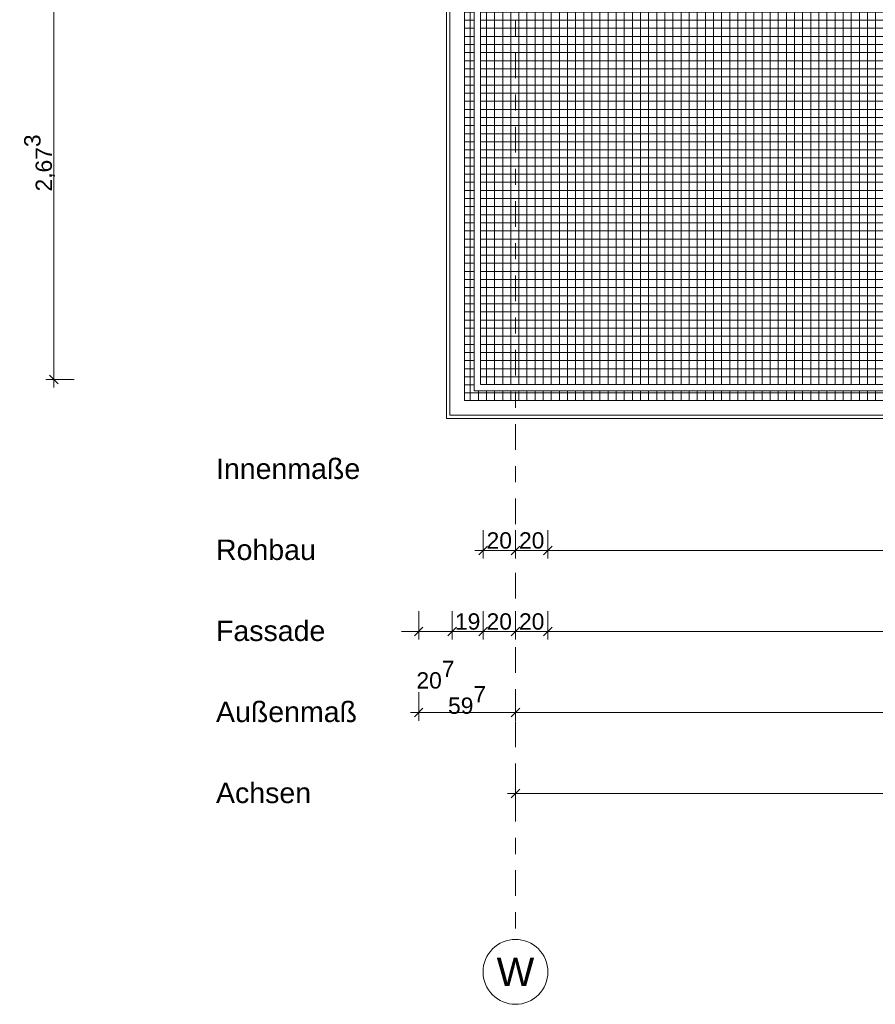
# Model space of a CAD drawing. Header units: metres. Extents: x -180 to 4, y -50 to 6.
# Tile 1 of 256: x -178.48 to -173.2, y -46.57 to -40.5. Entities that reach past the tile are written whole.
import ezdxf

# ---------------------------------------------------------------- set-up
doc = ezdxf.new("R2010")
doc.units = ezdxf.units.M
doc.header["$LTSCALE"] = 0.05
doc.header["$PDMODE"] = 1
doc.header["$PDSIZE"] = -2
doc.linetypes.add('Linienart-53', pattern=[5.291531, 3.175, -1.058062, 0.352704, -0.705764])
doc.layers.get('0').update_dxf_attribs({"lineweight": 25})
for name, color, linetype, lineweight, true_color in [('30 -33 Aussenwände- 7 Fassade_ Elemente', 7, 'Continuous', 9, 0x00aacc), ('30 -34 Innenwände- 6 Elemente', 7, 'Continuous', 9, 0xff6633), ('70 -72 Beschriftung- 1 Beschriftung allgemein', 7, 'Continuous', 9, 0xff6633), ('70 -76 Bemaßung- 2 Allgemein', 7, 'Continuous', 5, 0x6666cc)]:
    doc.layers.add(name, color=color, linetype=linetype, lineweight=lineweight, true_color=true_color)
for name, color, linetype, lineweight in [('60- 61 allgemeine Ausstattung- 4 Terrassen', 7, 'Continuous', 9), ('70 -71 Achsen- 1 Gebäudeachsen', 7, 'Linienart-53', 18), ('Keine', 7, 'Continuous', 9)]:
    doc.layers.add(name, color=color, linetype=linetype, lineweight=lineweight)
doc.styles.add('Arial', font='arial.ttf')
doc.dimstyles.new('k+k 1_50', dxfattribs={"dimtxt": 0.100689, "dimasz": 0.05302, "dimexe": 0.05, "dimexo": 0.15, "dimgap": 0.01, "dimtad": 1, "dimdec": 3, "dimtxsty": 'Arial', "dimblk": 'VW_SLASH', "dimblk1": 'VW_SLASH', "dimblk2": 'VW_SLASH', "dimcen": 0, "dimdle": 0.05, "dimadec": 3, "dimazin": 0, "dimtfac": 0.75, "dimtdec": 3, "dimtix": 1, "dimtmove": 0, "dimatfit": 0, "dimldrblk": 'VW_SLASH-1', "dimfxl": 0.125, "dimfxlon": 1, "dimfrac": 2, "dimtolj": 1, "dimarcsym": 0})

# ---------------------------------------------------------------- blocks, each defined once
blk = doc.blocks.new('Gruppe-7669')
at = {"color": 255}
blk.add_wipeout([(-175.826, -39.867), (-175.826, -42.937), (-172.846, -42.937), (-172.846, -42.847), (-175.736, -42.847), (-175.736, -39.867)], dxfattribs=at).dxf.layer = '30 -34 Innenwände- 6 Elemente'
at = {"layer": '30 -34 Innenwände- 6 Elemente', "flags": 128}
blk.add_lwpolyline([(-175.826, -39.867), (-175.826, -42.937), (-172.846, -42.937), (-172.846, -42.847), (-175.736, -42.847), (-175.736, -39.867)], close=True, dxfattribs=at)
blk = doc.blocks.new('Gruppe-7670')
at = {"color": 255}
blk.add_wipeout([(-175.676, -39.867), (-175.676, -42.787), (-172.846, -42.787), (-172.846, -42.747), (-175.636, -42.747), (-175.636, -39.867)], dxfattribs=at).dxf.layer = '30 -34 Innenwände- 6 Elemente'
at = {"layer": '30 -34 Innenwände- 6 Elemente', "flags": 128}
blk.add_lwpolyline([(-175.676, -39.867), (-175.676, -42.787), (-172.846, -42.787), (-172.846, -42.747), (-175.636, -42.747), (-175.636, -39.867)], close=True, dxfattribs=at)
blk = doc.blocks.new('Gruppe-7671')
at = {"layer": '30 -34 Innenwände- 6 Elemente', "color": 7, "transparency": 33554687}
blk.add_blockref('Gruppe-7669', (0, 0), dxfattribs=at)
blk.add_blockref('Gruppe-7670', (0, 0), dxfattribs=at)
blk = doc.blocks.new('Gruppe-7672')
at = {"layer": '30 -34 Innenwände- 6 Elemente', "color": 7, "transparency": 33554687}
blk.add_blockref('Gruppe-7671', (0, 0), dxfattribs=at)
at = {"layer": '30 -34 Innenwände- 6 Elemente', "color": 0, "flags": 1}
for tag in ['IFC_UUID', 'instanceID']:
    blk.add_attdef(tag, (-175.826, -42.937), '', height=0.00018, dxfattribs=at)
blk = doc.blocks.new('Gruppe-7859')
at = {"layer": '60- 61 allgemeine Ausstattung- 4 Terrassen', "linetype": 'Continuous', "lineweight": 9, "transparency": 33554534}
h = blk.add_hatch(dxfattribs=at)
h.set_pattern_fill('Betonfertigteil  SRF', color=252, style=0, pattern_type=2)
h.set_pattern_definition([(0, (0, 0), (3e-18, 0.05), []), (90, (0, 0), (0.05, 0), [])])
h.paths.add_polyline_path([(-172.846, -40.247), (-173.136, -40.247), (-173.136, -39.717), (-175.736, -39.717), (-175.736, -42.847), (-172.846, -42.847)])
at = {"layer": '60- 61 allgemeine Ausstattung- 4 Terrassen', "color": 252, "linetype": 'Continuous', "true_color": 0x888888, "flags": 128}
blk.add_lwpolyline([(-172.846, -40.247), (-173.136, -40.247), (-173.136, -39.717), (-175.736, -39.717), (-175.736, -42.847), (-172.846, -42.847)], close=True, dxfattribs=at)
blk = doc.blocks.new('_OG3_2D (2D)')
at = {"layer": '30 -33 Aussenwände- 7 Fassade_ Elemente', "flags": 128}
blk.add_lwpolyline([(-160.61099996, -39.83704198), (-173.02599996, -39.83704198), (-173.02599996, -40.13704198), (-172.81099996, -40.13704198), (-172.81099996, -42.95704198), (-175.84599996, -42.95704198), (-175.84599996, -39.86704198)], dxfattribs=at)
at = {"layer": '30 -34 Innenwände- 6 Elemente'}
blk.add_blockref('Gruppe-7672', (0, 0), dxfattribs=at)
at = {"layer": '70 -72 Beschriftung- 1 Beschriftung allgemein', "color": 7}
blk.add_blockref('Gruppe-7859', (0, 0), dxfattribs=at)
blk = doc.blocks.new('Gruppe-9172')
at = {"layer": '70 -72 Beschriftung- 1 Beschriftung allgemein', "transparency": 33554687, "char_height": 0.12586, "attachment_point": 1, "line_spacing_factor": 0.970891, "style": 'Arial'}
for s, insert in [('Innenmaße', (-177.268, -43.2046)), ('Rohbau', (-177.268, -43.7046)), ('Fassade', (-177.268, -44.2046)), ('Außenmaß', (-177.268, -44.7046)), ('Achsen', (-177.268, -45.2046))]:
    blk.add_mtext(s, dxfattribs=dict(at, insert=insert))
blk = doc.blocks.new('Gruppe-9702')
at = {"color": 255}
blk.add_wipeout([(-175.826, -39.867), (-175.826, -42.937), (-172.846, -42.937), (-172.846, -42.847), (-175.736, -42.847), (-175.736, -39.867)], dxfattribs=at).dxf.layer = '30 -34 Innenwände- 6 Elemente'
at = {"layer": '30 -34 Innenwände- 6 Elemente', "flags": 128}
blk.add_lwpolyline([(-175.826, -39.867), (-175.826, -42.937), (-172.846, -42.937), (-172.846, -42.847), (-175.736, -42.847), (-175.736, -39.867)], close=True, dxfattribs=at)
blk = doc.blocks.new('Gruppe-9703')
at = {"color": 255}
blk.add_wipeout([(-175.676, -39.867), (-175.676, -42.787), (-172.846, -42.787), (-172.846, -42.747), (-175.636, -42.747), (-175.636, -39.867)], dxfattribs=at).dxf.layer = '30 -34 Innenwände- 6 Elemente'
at = {"layer": '30 -34 Innenwände- 6 Elemente', "flags": 128}
blk.add_lwpolyline([(-175.676, -39.867), (-175.676, -42.787), (-172.846, -42.787), (-172.846, -42.747), (-175.636, -42.747), (-175.636, -39.867)], close=True, dxfattribs=at)
blk = doc.blocks.new('Gruppe-9704')
at = {"layer": '30 -34 Innenwände- 6 Elemente', "color": 7, "transparency": 33554687}
blk.add_blockref('Gruppe-9702', (0, 0), dxfattribs=at)
blk.add_blockref('Gruppe-9703', (0, 0), dxfattribs=at)
blk = doc.blocks.new('Gruppe-9705')
at = {"layer": '30 -34 Innenwände- 6 Elemente', "color": 7, "transparency": 33554687}
blk.add_blockref('Gruppe-9704', (0, 0), dxfattribs=at)
at = {"layer": '30 -34 Innenwände- 6 Elemente', "color": 0, "flags": 1}
for tag in ['IFC_UUID', 'instanceID']:
    blk.add_attdef(tag, (-175.826, -42.937), '', height=0.00018, dxfattribs=at)
blk = doc.blocks.new('VW_SLASH')
at = {"color": 0, "linetype": 'ByBlock', "lineweight": -2, "transparency": 16777216}
blk.add_line((0.94, 0), (-1, 0), dxfattribs=at)
at = {"color": 0, "lineweight": 20, "transparency": 16777216, "flags": 128}
blk.add_lwpolyline([(0.5, 0.5), (-0.5, -0.5)], dxfattribs=at)
blk = doc.blocks.new('*D10972')
at = {"layer": '70 -76 Bemaßung- 2 Allgemein', "color": 0, "lineweight": -2}
for p, q in [((-175.421, -45.147), (-175.421, -45.322)), ((-167.821, -45.147), (-167.821, -45.322)), ((-167.874, -45.272), (-175.368, -45.272))]:
    blk.add_line(p, q, dxfattribs=at)
at = {"layer": 'Defpoints', "color": 0}
for p in [(-175.421, -42.294), (-167.821, -42.294), (-175.421, -45.272)]:
    blk.add_point(p, dxfattribs=at)
at = {"layer": '70 -76 Bemaßung- 2 Allgemein', "color": 0, "lineweight": -2, "xscale": 0.05302001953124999, "yscale": 0.05302001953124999, "zscale": 0.05302001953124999, "rotation": 180}
blk.add_blockref('VW_SLASH', (-175.421, -45.272), dxfattribs=at)
at = {"layer": '70 -76 Bemaßung- 2 Allgemein', "color": 0, "lineweight": -2, "xscale": 0.05302001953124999, "yscale": 0.05302001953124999, "zscale": 0.05302001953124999}
blk.add_blockref('VW_SLASH', (-167.821, -45.272), dxfattribs=at)
at = {"layer": '70 -76 Bemaßung- 2 Allgemein', "color": 0, "insert": (-171.621, -45.2016), "char_height": 0.10069, "attachment_point": 5, "style": 'Arial'}
blk.add_mtext('\\A1;7,60', dxfattribs=at)
blk = doc.blocks.new('VW_SLASH-1')
at = {"color": 0, "linetype": 'ByBlock', "lineweight": -2, "transparency": 16777216}
blk.add_line((0.94, 0), (-1, 0), dxfattribs=at)
at = {"color": 0, "lineweight": 5, "transparency": 16777216, "flags": 128}
blk.add_lwpolyline([(0.5, 0.5), (-0.5, -0.5)], dxfattribs=at)
blk = doc.blocks.new('*D11024')
at = {"layer": '70 -76 Bemaßung- 2 Allgemein', "color": 0, "lineweight": -2}
for p, q in [((-176.018, -44.647), (-176.018, -44.822)), ((-175.421, -44.647), (-175.421, -44.822)), ((-175.474, -44.772), (-175.965, -44.772))]:
    blk.add_line(p, q, dxfattribs=at)
at = {"layer": 'Defpoints', "color": 0}
for p in [(-176.018, -11.747), (-175.421, -41.794), (-176.018, -44.772)]:
    blk.add_point(p, dxfattribs=at)
at = {"layer": '70 -76 Bemaßung- 2 Allgemein', "color": 0, "lineweight": -2, "xscale": 0.05302001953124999, "yscale": 0.05302001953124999, "zscale": 0.05302001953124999, "rotation": 180}
blk.add_blockref('VW_SLASH', (-176.018, -44.772), dxfattribs=at)
at = {"layer": '70 -76 Bemaßung- 2 Allgemein', "color": 0, "lineweight": -2, "xscale": 0.05302001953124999, "yscale": 0.05302001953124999, "zscale": 0.05302001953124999}
blk.add_blockref('VW_SLASH', (-175.421, -44.772), dxfattribs=at)
at = {"layer": '70 -76 Bemaßung- 2 Allgemein', "color": 0, "insert": (-175.7195, -44.6947), "char_height": 0.100689, "attachment_point": 5, "style": 'Arial'}
blk.add_mtext('\\A1;59\\S7^ ;', dxfattribs=at)
blk = doc.blocks.new('*D11025')
at = {"layer": '70 -76 Bemaßung- 2 Allgemein', "color": 0, "lineweight": -2}
for p, q in [((-175.421, -44.647), (-175.421, -44.822)), ((-160.221, -44.647), (-160.221, -44.822)), ((-160.274, -44.772), (-175.368, -44.772))]:
    blk.add_line(p, q, dxfattribs=at)
at = {"layer": 'Defpoints', "color": 0}
for p in [(-175.421, -41.794), (-160.221, -41.794), (-175.421, -44.772)]:
    blk.add_point(p, dxfattribs=at)
at = {"layer": '70 -76 Bemaßung- 2 Allgemein', "color": 0, "lineweight": -2, "xscale": 0.05302001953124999, "yscale": 0.05302001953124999, "zscale": 0.05302001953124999, "rotation": 180}
blk.add_blockref('VW_SLASH', (-175.421, -44.772), dxfattribs=at)
at = {"layer": '70 -76 Bemaßung- 2 Allgemein', "color": 0, "lineweight": -2, "xscale": 0.05302001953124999, "yscale": 0.05302001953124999, "zscale": 0.05302001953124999}
blk.add_blockref('VW_SLASH', (-160.221, -44.772), dxfattribs=at)
at = {"layer": '70 -76 Bemaßung- 2 Allgemein', "color": 0, "insert": (-167.821, -44.7016), "char_height": 0.10069, "attachment_point": 5, "style": 'Arial'}
blk.add_mtext('\\A1;15,20', dxfattribs=at)
blk = doc.blocks.new('*D11045')
at = {"layer": '70 -76 Bemaßung- 2 Allgemein', "color": 0, "lineweight": -2}
for p, q in [((-178.143, -40.044), (-178.318, -40.044)), ((-178.268, -42.664), (-178.268, -40.0971)), ((-178.143, -42.717), (-178.318, -42.717))]:
    blk.add_line(p, q, dxfattribs=at)
at = {"layer": 'Defpoints', "color": 0}
for p in [(-178.268, -40.044), (-160.171, -40.044), (-174.7881, -42.717)]:
    blk.add_point(p, dxfattribs=at)
at = {"layer": '70 -76 Bemaßung- 2 Allgemein', "color": 0, "lineweight": -2, "xscale": 0.05302001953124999, "yscale": 0.05302001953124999, "zscale": 0.05302001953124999}
for p, rotation in [((-178.268, -40.044), 90), ((-178.268, -42.717), 270)]:
    blk.add_blockref('VW_SLASH', p, dxfattribs=dict(at, rotation=rotation))
at = {"layer": '70 -76 Bemaßung- 2 Allgemein', "color": 0, "insert": (-178.3561, -41.3805), "char_height": 0.100689, "attachment_point": 5, "rotation": 90, "style": 'Arial'}
blk.add_mtext('\\A1;2,67\\S3^ ;', dxfattribs=at)
blk = doc.blocks.new('*D11201')
at = {"layer": '70 -76 Bemaßung- 2 Allgemein', "color": 0, "lineweight": -2}
for p, q in [((-176.018, -44.147), (-176.018, -44.322)), ((-175.811, -44.147), (-175.811, -44.322)), ((-176.071, -44.272), (-176.124, -44.272)), ((-175.811, -44.272), (-176.018, -44.272)), ((-175.758, -44.272), (-175.705, -44.272))]:
    blk.add_line(p, q, dxfattribs=at)
at = {"layer": 'Defpoints', "color": 0}
for p in [(-176.018, -11.747), (-175.811, -12.087), (-176.018, -44.272)]:
    blk.add_point(p, dxfattribs=at)
at = {"layer": '70 -76 Bemaßung- 2 Allgemein', "color": 0, "lineweight": -2, "xscale": 0.05302001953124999, "yscale": 0.05302001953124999, "zscale": 0.05302001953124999}
blk.add_blockref('VW_SLASH', (-176.018, -44.272), dxfattribs=at)
at = {"layer": '70 -76 Bemaßung- 2 Allgemein', "color": 0, "lineweight": -2, "xscale": 0.05302001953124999, "yscale": 0.05302001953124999, "zscale": 0.05302001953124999, "rotation": 180}
blk.add_blockref('VW_SLASH', (-175.811, -44.272), dxfattribs=at)
at = {"layer": '70 -76 Bemaßung- 2 Allgemein', "color": 0, "insert": (-175.9145, -44.539), "char_height": 0.100689, "attachment_point": 5, "style": 'Arial'}
blk.add_mtext('\\A1;20\\S7^ ;', dxfattribs=at)
blk = doc.blocks.new('*D11202')
at = {"layer": '70 -76 Bemaßung- 2 Allgemein', "color": 0, "lineweight": -2}
for p, q in [((-175.811, -44.147), (-175.811, -44.322)), ((-175.621, -44.147), (-175.621, -44.322)), ((-175.674, -44.272), (-175.758, -44.272))]:
    blk.add_line(p, q, dxfattribs=at)
at = {"layer": 'Defpoints', "color": 0}
for p in [(-175.621, -11.897), (-175.811, -12.087), (-175.811, -44.272)]:
    blk.add_point(p, dxfattribs=at)
at = {"layer": '70 -76 Bemaßung- 2 Allgemein', "color": 0, "lineweight": -2, "xscale": 0.05302001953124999, "yscale": 0.05302001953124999, "zscale": 0.05302001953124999}
for p, rotation in [((-175.811, -44.272), 179.9999999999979), ((-175.621, -44.272), 359.9999999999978)]:
    blk.add_blockref('VW_SLASH', p, dxfattribs=dict(at, rotation=rotation))
at = {"layer": '70 -76 Bemaßung- 2 Allgemein', "color": 0, "insert": (-175.716, -44.2106), "char_height": 0.10069, "attachment_point": 5, "style": 'Arial'}
blk.add_mtext('\\A1;19', dxfattribs=at)
blk = doc.blocks.new('*D11203')
at = {"layer": '70 -76 Bemaßung- 2 Allgemein', "color": 0, "lineweight": -2}
for p, q in [((-175.621, -44.147), (-175.621, -44.322)), ((-175.421, -44.147), (-175.421, -44.322)), ((-175.474, -44.272), (-175.568, -44.272))]:
    blk.add_line(p, q, dxfattribs=at)
at = {"layer": 'Defpoints', "color": 0}
for p in [(-175.621, -11.897), (-175.421, -41.294), (-175.621, -44.272)]:
    blk.add_point(p, dxfattribs=at)
at = {"layer": '70 -76 Bemaßung- 2 Allgemein', "color": 0, "lineweight": -2, "xscale": 0.05302001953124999, "yscale": 0.05302001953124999, "zscale": 0.05302001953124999, "rotation": 180}
blk.add_blockref('VW_SLASH', (-175.621, -44.272), dxfattribs=at)
at = {"layer": '70 -76 Bemaßung- 2 Allgemein', "color": 0, "lineweight": -2, "xscale": 0.05302001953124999, "yscale": 0.05302001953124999, "zscale": 0.05302001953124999}
blk.add_blockref('VW_SLASH', (-175.421, -44.272), dxfattribs=at)
at = {"layer": '70 -76 Bemaßung- 2 Allgemein', "color": 0, "insert": (-175.521, -44.2106), "char_height": 0.10069, "attachment_point": 5, "style": 'Arial'}
blk.add_mtext('\\A1;20', dxfattribs=at)
blk = doc.blocks.new('*D11204')
at = {"layer": '70 -76 Bemaßung- 2 Allgemein', "color": 0, "lineweight": -2}
for p, q in [((-175.421, -44.147), (-175.421, -44.322)), ((-175.221, -44.147), (-175.221, -44.322)), ((-175.274, -44.272), (-175.368, -44.272))]:
    blk.add_line(p, q, dxfattribs=at)
at = {"layer": 'Defpoints', "color": 0}
for p in [(-175.221, -11.897), (-175.421, -41.294), (-175.421, -44.272)]:
    blk.add_point(p, dxfattribs=at)
at = {"layer": '70 -76 Bemaßung- 2 Allgemein', "color": 0, "lineweight": -2, "xscale": 0.05302001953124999, "yscale": 0.05302001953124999, "zscale": 0.05302001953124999, "rotation": 180}
blk.add_blockref('VW_SLASH', (-175.421, -44.272), dxfattribs=at)
at = {"layer": '70 -76 Bemaßung- 2 Allgemein', "color": 0, "lineweight": -2, "xscale": 0.05302001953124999, "yscale": 0.05302001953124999, "zscale": 0.05302001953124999}
blk.add_blockref('VW_SLASH', (-175.221, -44.272), dxfattribs=at)
at = {"layer": '70 -76 Bemaßung- 2 Allgemein', "color": 0, "insert": (-175.321, -44.2106), "char_height": 0.10069, "attachment_point": 5, "style": 'Arial'}
blk.add_mtext('\\A1;20', dxfattribs=at)
blk = doc.blocks.new('*D11205')
at = {"layer": '70 -76 Bemaßung- 2 Allgemein', "color": 0, "lineweight": -2}
for p, q in [((-175.221, -44.147), (-175.221, -44.322)), ((-168.021, -44.147), (-168.021, -44.322)), ((-168.074, -44.272), (-175.168, -44.272))]:
    blk.add_line(p, q, dxfattribs=at)
at = {"layer": 'Defpoints', "color": 0}
for p in [(-175.221, -11.897), (-168.021, -11.897), (-175.221, -44.272)]:
    blk.add_point(p, dxfattribs=at)
at = {"layer": '70 -76 Bemaßung- 2 Allgemein', "color": 0, "lineweight": -2, "xscale": 0.05302001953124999, "yscale": 0.05302001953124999, "zscale": 0.05302001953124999, "rotation": 180}
blk.add_blockref('VW_SLASH', (-175.221, -44.272), dxfattribs=at)
at = {"layer": '70 -76 Bemaßung- 2 Allgemein', "color": 0, "lineweight": -2, "xscale": 0.05302001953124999, "yscale": 0.05302001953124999, "zscale": 0.05302001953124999}
blk.add_blockref('VW_SLASH', (-168.021, -44.272), dxfattribs=at)
at = {"layer": '70 -76 Bemaßung- 2 Allgemein', "color": 0, "insert": (-171.621, -44.2016), "char_height": 0.10069, "attachment_point": 5, "style": 'Arial'}
blk.add_mtext('\\A1;7,20', dxfattribs=at)
blk = doc.blocks.new('*D11444')
at = {"layer": '70 -76 Bemaßung- 2 Allgemein', "color": 0, "lineweight": -2}
for p, q in [((-175.621, -43.647), (-175.621, -43.822)), ((-175.421, -43.647), (-175.421, -43.822)), ((-175.474, -43.772), (-175.568, -43.772))]:
    blk.add_line(p, q, dxfattribs=at)
at = {"layer": 'Defpoints', "color": 0}
for p in [(-175.621, -11.897), (-175.421, -40.794), (-175.621, -43.772)]:
    blk.add_point(p, dxfattribs=at)
at = {"layer": '70 -76 Bemaßung- 2 Allgemein', "color": 0, "lineweight": -2, "xscale": 0.05302001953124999, "yscale": 0.05302001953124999, "zscale": 0.05302001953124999, "rotation": 180}
blk.add_blockref('VW_SLASH', (-175.621, -43.772), dxfattribs=at)
at = {"layer": '70 -76 Bemaßung- 2 Allgemein', "color": 0, "lineweight": -2, "xscale": 0.05302001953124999, "yscale": 0.05302001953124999, "zscale": 0.05302001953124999}
blk.add_blockref('VW_SLASH', (-175.421, -43.772), dxfattribs=at)
at = {"layer": '70 -76 Bemaßung- 2 Allgemein', "color": 0, "insert": (-175.521, -43.7106), "char_height": 0.10069, "attachment_point": 5, "style": 'Arial'}
blk.add_mtext('\\A1;20', dxfattribs=at)
blk = doc.blocks.new('*D11445')
at = {"layer": '70 -76 Bemaßung- 2 Allgemein', "color": 0, "lineweight": -2}
for p, q in [((-175.421, -43.647), (-175.421, -43.822)), ((-175.221, -43.647), (-175.221, -43.822)), ((-175.274, -43.772), (-175.368, -43.772))]:
    blk.add_line(p, q, dxfattribs=at)
at = {"layer": 'Defpoints', "color": 0}
for p in [(-175.221, -11.897), (-175.421, -40.794), (-175.421, -43.772)]:
    blk.add_point(p, dxfattribs=at)
at = {"layer": '70 -76 Bemaßung- 2 Allgemein', "color": 0, "lineweight": -2, "xscale": 0.05302001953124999, "yscale": 0.05302001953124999, "zscale": 0.05302001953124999, "rotation": 180}
blk.add_blockref('VW_SLASH', (-175.421, -43.772), dxfattribs=at)
at = {"layer": '70 -76 Bemaßung- 2 Allgemein', "color": 0, "lineweight": -2, "xscale": 0.05302001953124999, "yscale": 0.05302001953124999, "zscale": 0.05302001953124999}
blk.add_blockref('VW_SLASH', (-175.221, -43.772), dxfattribs=at)
at = {"layer": '70 -76 Bemaßung- 2 Allgemein', "color": 0, "insert": (-175.321, -43.7106), "char_height": 0.10069, "attachment_point": 5, "style": 'Arial'}
blk.add_mtext('\\A1;20', dxfattribs=at)
blk = doc.blocks.new('*D11446')
at = {"layer": '70 -76 Bemaßung- 2 Allgemein', "color": 0, "lineweight": -2}
for p, q in [((-175.221, -43.647), (-175.221, -43.822)), ((-168.021, -43.647), (-168.021, -43.822)), ((-168.074, -43.772), (-175.168, -43.772))]:
    blk.add_line(p, q, dxfattribs=at)
at = {"layer": 'Defpoints', "color": 0}
for p in [(-175.221, -11.897), (-168.021, -11.897), (-175.221, -43.772)]:
    blk.add_point(p, dxfattribs=at)
at = {"layer": '70 -76 Bemaßung- 2 Allgemein', "color": 0, "lineweight": -2, "xscale": 0.05302001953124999, "yscale": 0.05302001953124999, "zscale": 0.05302001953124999, "rotation": 180}
blk.add_blockref('VW_SLASH', (-175.221, -43.772), dxfattribs=at)
at = {"layer": '70 -76 Bemaßung- 2 Allgemein', "color": 0, "lineweight": -2, "xscale": 0.05302001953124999, "yscale": 0.05302001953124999, "zscale": 0.05302001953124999}
blk.add_blockref('VW_SLASH', (-168.021, -43.772), dxfattribs=at)
at = {"layer": '70 -76 Bemaßung- 2 Allgemein', "color": 0, "insert": (-171.621, -43.7016), "char_height": 0.10069, "attachment_point": 5, "style": 'Arial'}
blk.add_mtext('\\A1;7,20', dxfattribs=at)
blk = doc.blocks.new('_Achsen (3D)')
at = {"layer": '70 -71 Achsen- 1 Gebäudeachsen', "transparency": 33554687}
blk.add_line((-175.421, 3.8), (-175.421, -46.172), dxfattribs=at)
at = {"color": 255, "transparency": 33554687}
blk.add_wipeout([(-175.421, -46.172), (-175.4014, -46.173), (-175.382, -46.1759), (-175.3629, -46.1807), (-175.3445, -46.1873), (-175.3267, -46.1957), (-175.3099, -46.2057), (-175.2941, -46.2174), (-175.2796, -46.2306), (-175.2664, -46.2452), (-175.2547, -46.2609), (-175.2446, -46.2778), (-175.2362, -46.2955), (-175.2296, -46.314), (-175.2248, -46.333), (-175.222, -46.3524), (-175.221, -46.372), (-175.222, -46.3916), (-175.2248, -46.4111), (-175.2296, -46.4301), (-175.2362, -46.4486), (-175.2446, -46.4663), (-175.2547, -46.4832), (-175.2664, -46.4989), (-175.2796, -46.5135), (-175.2941, -46.5266), (-175.3099, -46.5383), (-175.3267, -46.5484), (-175.3445, -46.5568), (-175.3629, -46.5634), (-175.382, -46.5682), (-175.4014, -46.5711), (-175.421, -46.572), (-175.4406, -46.5711), (-175.46, -46.5682), (-175.4791, -46.5634), (-175.4975, -46.5568), (-175.5153, -46.5484), (-175.5321, -46.5383), (-175.5479, -46.5266), (-175.5624, -46.5135), (-175.5756, -46.4989), (-175.5873, -46.4832), (-175.5974, -46.4663), (-175.6058, -46.4486), (-175.6124, -46.4301), (-175.6172, -46.4111), (-175.62, -46.3916), (-175.621, -46.372), (-175.62, -46.3524), (-175.6172, -46.333), (-175.6124, -46.314), (-175.6058, -46.2955), (-175.5974, -46.2778), (-175.5873, -46.2609), (-175.5756, -46.2452), (-175.5624, -46.2306), (-175.5479, -46.2174), (-175.5321, -46.2057), (-175.5153, -46.1957), (-175.4975, -46.1873), (-175.4791, -46.1807), (-175.46, -46.1759), (-175.4406, -46.173)], dxfattribs=at).dxf.layer = 'Keine'
at = {"layer": 'Keine', "transparency": 33554687, "flags": 128}
blk.add_lwpolyline([(-175.421, -46.172), (-175.4014, -46.173), (-175.382, -46.1759), (-175.3629, -46.1807), (-175.3445, -46.1873), (-175.3267, -46.1957), (-175.3099, -46.2057), (-175.2941, -46.2174), (-175.2796, -46.2306), (-175.2664, -46.2452), (-175.2547, -46.2609), (-175.2446, -46.2778), (-175.2362, -46.2955), (-175.2296, -46.314), (-175.2248, -46.333), (-175.222, -46.3524), (-175.221, -46.372), (-175.222, -46.3916), (-175.2248, -46.4111), (-175.2296, -46.4301), (-175.2362, -46.4486), (-175.2446, -46.4663), (-175.2547, -46.4832), (-175.2664, -46.4989), (-175.2796, -46.5135), (-175.2941, -46.5266), (-175.3099, -46.5383), (-175.3267, -46.5484), (-175.3445, -46.5568), (-175.3629, -46.5634), (-175.382, -46.5682), (-175.4014, -46.5711), (-175.421, -46.572), (-175.4406, -46.5711), (-175.46, -46.5682), (-175.4791, -46.5634), (-175.4975, -46.5568), (-175.5153, -46.5484), (-175.5321, -46.5383), (-175.5479, -46.5266), (-175.5624, -46.5135), (-175.5756, -46.4989), (-175.5873, -46.4832), (-175.5974, -46.4663), (-175.6058, -46.4486), (-175.6124, -46.4301), (-175.6172, -46.4111), (-175.62, -46.3916), (-175.621, -46.372), (-175.62, -46.3524), (-175.6172, -46.333), (-175.6124, -46.314), (-175.6058, -46.2955), (-175.5974, -46.2778), (-175.5873, -46.2609), (-175.5756, -46.2452), (-175.5624, -46.2306), (-175.5479, -46.2174), (-175.5321, -46.2057), (-175.5153, -46.1957), (-175.4975, -46.1873), (-175.4791, -46.1807), (-175.46, -46.1759), (-175.4406, -46.173)], close=True, dxfattribs=at)
at = {"layer": 'Keine', "transparency": 33554687, "insert": (-175.421, -46.372), "char_height": 0.1762, "attachment_point": 5, "line_spacing_factor": 0.970891, "style": 'Arial'}
blk.add_mtext('W', dxfattribs=at)
blk = doc.blocks.new('Gruppe-9719')
at = {"layer": '70 -76 Bemaßung- 2 Allgemein'}
dim = blk.add_aligned_dim(p1=(-167.82099996, -42.29404198), p2=(-175.42099996, -42.29404198), distance=2.978, text='7,60', dimstyle='k+k 1_50', override={"dimtxt": 0.100689, "dimgap": 0.01, "dimdec": 8, "dimpost": '<>', "dimtxsty": 'Arial', "dimtmove": 2}, dxfattribs=at)
dim.commit()
dim.dimension.update_dxf_attribs({"geometry": '*D10972', "text_midpoint": (-171.62099996, -45.20157844)})
blk = doc.blocks.new('Gruppe-9723')
at = {"layer": '70 -76 Bemaßung- 2 Allgemein'}
dim = blk.add_linear_dim(base=(-176.01799996, -44.77204198), p1=(-175.42099996, -41.79404198), p2=(-176.01799996, -11.74704198), text='59\\S7^ ;', dimstyle='k+k 1_50', override={"dimtxt": 0.100689, "dimgap": 0.01, "dimdec": 8, "dimpost": '<>', "dimtxsty": 'Arial', "dimtmove": 2}, dxfattribs=at)
dim.commit()
dim.dimension.update_dxf_attribs({"geometry": '*D11024', "text_midpoint": (-175.71949996, -44.69471483)})
dim = blk.add_aligned_dim(p1=(-160.22099996, -41.79404198), p2=(-175.42099996, -41.79404198), distance=2.978, text='15,20', dimstyle='k+k 1_50', override={"dimtxt": 0.100689, "dimgap": 0.01, "dimdec": 8, "dimpost": '<>', "dimtxsty": 'Arial', "dimtmove": 2}, dxfattribs=at)
dim.commit()
dim.dimension.update_dxf_attribs({"geometry": '*D11025', "text_midpoint": (-167.82099996, -44.70157844)})
blk = doc.blocks.new('Gruppe-9724')
at = {"layer": '70 -76 Bemaßung- 2 Allgemein'}
dim = blk.add_linear_dim(base=(-178.26799996, -40.04404198), p1=(-174.78809408, -42.71704198), p2=(-160.17099996, -40.04404198), angle=270, text='2,67\\S3^ ;', dimstyle='k+k 1_50', override={"dimtxt": 0.100689, "dimgap": 0.01, "dimdec": 8, "dimpost": '<>', "dimtxsty": 'Arial', "dimtmove": 2}, dxfattribs=at)
dim.commit()
dim.dimension.update_dxf_attribs({"geometry": '*D11045', "text_midpoint": (-178.3561008, -41.38054198)})
blk = doc.blocks.new('Gruppe-9727')
at = {"layer": '70 -76 Bemaßung- 2 Allgemein'}
for base, p1, p2, text, override, picture, middle in [((-176.01799996, -44.27204198), (-175.81099996, -12.08704198), (-176.01799996, -11.74704198), '20\\S7^ ;', {"dimtxt": 0.100689, "dimgap": 0.01, "dimdec": 8, "dimpost": '<>', "dimtxsty": 'Arial', "dimtix": 0, "dimtmove": 2}, '*D11201', (-175.91449996, -44.53902343)), ((-175.81099996, -44.27204198), (-175.62099996, -11.89704198), (-175.81099996, -12.08704198), '19', {"dimtxt": 0.100689, "dimgap": 0.01, "dimdec": 8, "dimpost": '<>', "dimtxsty": 'Arial', "dimtmove": 2}, '*D11202', (-175.71599996, -44.21064042)), ((-175.62099996, -44.27204198), (-175.42099996, -41.29404198), (-175.62099996, -11.89704198), '20', {"dimtxt": 0.100689, "dimgap": 0.01, "dimdec": 8, "dimpost": '<>', "dimtxsty": 'Arial', "dimtmove": 2}, '*D11203', (-175.52099996, -44.21064042)), ((-175.42099996, -44.27204198), (-175.22099996, -11.89704198), (-175.42099996, -41.29404198), '20', {"dimtxt": 0.100689, "dimgap": 0.01, "dimdec": 8, "dimpost": '<>', "dimtxsty": 'Arial', "dimtmove": 2}, '*D11204', (-175.32099996, -44.21064042))]:
    dim = blk.add_linear_dim(base=base, p1=p1, p2=p2, text=text, dimstyle='k+k 1_50', override=override, dxfattribs=at)
    dim.commit()
    dim.dimension.update_dxf_attribs({"geometry": picture, "text_midpoint": middle})
dim = blk.add_aligned_dim(p1=(-168.02099996, -11.89704198), p2=(-175.22099996, -11.89704198), distance=32.375, text='7,20', dimstyle='k+k 1_50', override={"dimtxt": 0.100689, "dimgap": 0.01, "dimdec": 8, "dimpost": '<>', "dimtxsty": 'Arial', "dimtmove": 2}, dxfattribs=at)
dim.commit()
dim.dimension.update_dxf_attribs({"geometry": '*D11205', "text_midpoint": (-171.62099996, -44.20157844)})
blk = doc.blocks.new('Gruppe-9731')
at = {"layer": '70 -76 Bemaßung- 2 Allgemein'}
for base, p1, p2, picture, middle in [((-175.62099996, -43.77204198), (-175.42099996, -40.79404198), (-175.62099996, -11.89704198), '*D11444', (-175.52099996, -43.71064042)), ((-175.42099996, -43.77204198), (-175.22099996, -11.89704198), (-175.42099996, -40.79404198), '*D11445', (-175.32099996, -43.71064042))]:
    dim = blk.add_linear_dim(base=base, p1=p1, p2=p2, text='20', dimstyle='k+k 1_50', override={"dimtxt": 0.100689, "dimgap": 0.01, "dimdec": 8, "dimpost": '<>', "dimtxsty": 'Arial', "dimtmove": 2}, dxfattribs=at)
    dim.commit()
    dim.dimension.update_dxf_attribs({"geometry": picture, "text_midpoint": middle})
dim = blk.add_aligned_dim(p1=(-168.02099996, -11.89704198), p2=(-175.22099996, -11.89704198), distance=31.875, text='7,20', dimstyle='k+k 1_50', override={"dimtxt": 0.100689, "dimgap": 0.01, "dimdec": 8, "dimpost": '<>', "dimtxsty": 'Arial', "dimtmove": 2}, dxfattribs=at)
dim.commit()
dim.dimension.update_dxf_attribs({"geometry": '*D11446', "text_midpoint": (-171.62099996, -43.70157844)})
blk = doc.blocks.new('_OG3_2D Bemaßung_ Beschriftung (2D)')
at = {"layer": '70 -72 Beschriftung- 1 Beschriftung allgemein', "color": 7}
blk.add_blockref('Gruppe-9172', (0, 0), dxfattribs=at)
at = {"layer": '30 -34 Innenwände- 6 Elemente'}
blk.add_blockref('Gruppe-9705', (0, 0), dxfattribs=at)
at = {"layer": '70 -76 Bemaßung- 2 Allgemein'}
for name in ['Gruppe-9724', 'Gruppe-9731', 'Gruppe-9727', 'Gruppe-9723', 'Gruppe-9719']:
    blk.add_blockref(name, (0, 0), dxfattribs=at)

msp = doc.modelspace()

# ---------------------------------------------------------------- block references
at = {"layer": 'Keine', "color": 1}
msp.add_blockref('_OG3_2D (2D)', (0, 0), dxfattribs=at)

# ---------------------------------------------------------------- next in the draw order: block references
msp.add_blockref('_OG3_2D Bemaßung_ Beschriftung (2D)', (0, 0), dxfattribs=at)

# ---------------------------------------------------------------- next in the draw order: block references
msp.add_blockref('_Achsen (3D)', (0, 0), dxfattribs=at)

doc.saveas('drawing.dxf')
